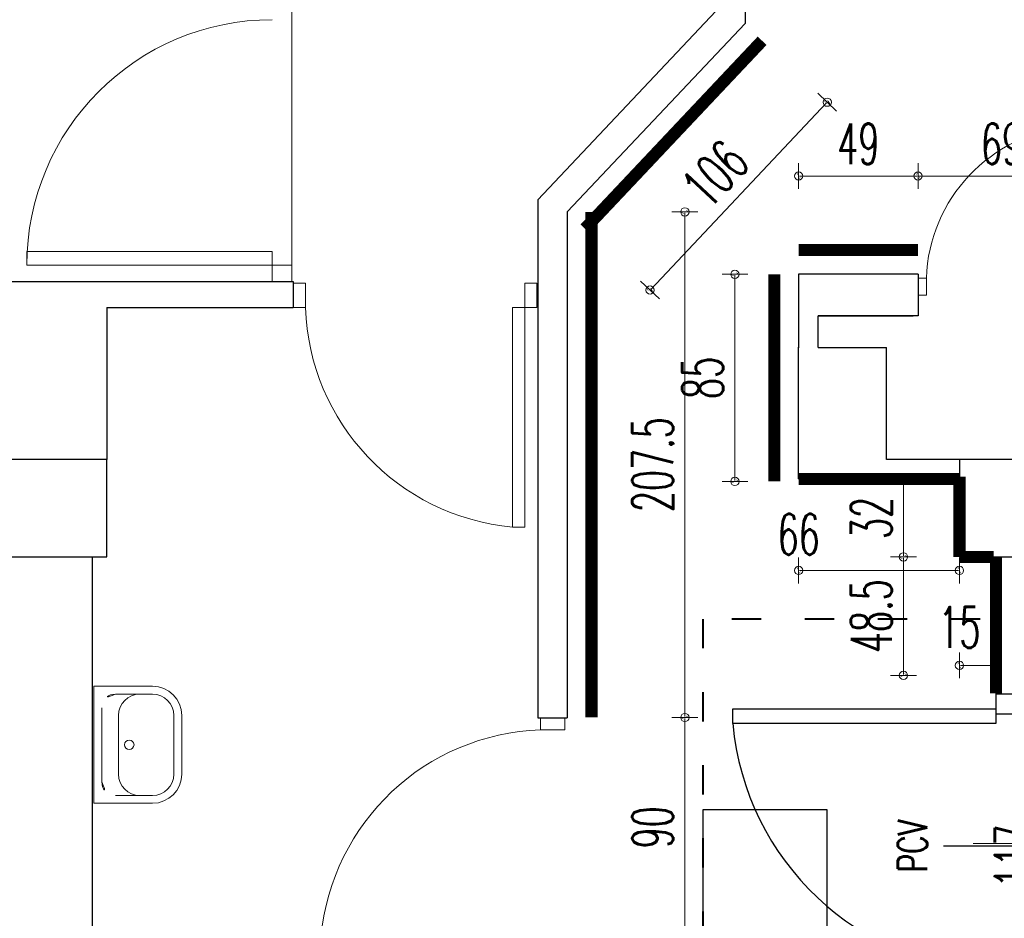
# Model space of a CAD drawing. Header units: millimetres. Extents: x 6612728327 to 6612744462, y 5733542327 to 5733552841.
# Tile 9 of 124: x 6612731325 to 6612731729, y 5733546567 to 5733546935. Entities that reach past the tile are written whole.
import ezdxf
from ezdxf import colors
from ezdxf.entities.mleader import LeaderData, LeaderLine
from ezdxf.enums import TextEntityAlignment as Align
from ezdxf.math import Vec2, Vec3

# ---------------------------------------------------------------- set-up
doc = ezdxf.new("R2010")
doc.units = ezdxf.units.MM
doc.header["$MEASUREMENT"] = 0
doc.linetypes.add('ACAD_ISO03W100', pattern=[30, 12, -18])
for name, color, linetype in [('!!!!_SCIANY GRUBE', 7, 'Continuous'), ('__BALKON', 7, 'Continuous'), ('A_opis', 170, 'Continuous'), ('A_osłona PCV ścian', 112, 'Continuous'), ('A_Stolarka_drzw_wew', 192, 'Continuous'), ('A_stolarka_opis', 201, 'Continuous'), ('dwa_DRZWI', 7, 'Continuous'), ('WYPOSAZ', 7, 'Continuous')]:
    doc.layers.add(name, color=color, linetype=linetype)
doc.layers.add('A_wymiary_drzwi', color=112, linetype='Continuous', lineweight=15)
doc.layers.add('A_wymiary_osłony ścian', color=5, linetype='Continuous', lineweight=15)
doc.styles.add('wymiarowanie', font='simplex.shx', dxfattribs={"width": 0.7})
doc.styles.add('wymiarowanie 0-61', font='simplex.shx', dxfattribs={"width": 0.6})
doc.dimstyles.new('BOOM_100', dxfattribs={"dimscale": 0.8, "dimtxt": 21, "dimasz": 0.5, "dimexe": 1.25, "dimexo": 0.625, "dimgap": 6, "dimtad": 1, "dimdec": 1, "dimrnd": 0.5, "dimdsep": 46, "dimtxsty": 'wymiarowanie 0-61', "dimblk": 'WYMIAR_KROPKA', "dimcen": 1, "dimse1": 1, "dimse2": 1, "dimclrd": 256, "dimclrt": 256, "dimaunit": 1, "dimazin": 0, "dimtfac": 1, "dimtdec": 1, "dimtix": 1, "dimtmove": 2, "dimatfit": 3, "dimldrblk": 'WYMIAR_KROPKA', "dimfxl": 1, "dimtolj": 1, "dimtzin": 0, "dimlwd": -1, "dimarcsym": 0})

# ---------------------------------------------------------------- blocks, each defined once
blk = doc.blocks.new('WYMIAR_KROPKA')
h = blk.add_hatch(color=256)
h.paths.add_polyline_path([(0, -4.259949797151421), (0, 4.259949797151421, 0.414213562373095), (-4.259949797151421, 0, 0.414213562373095)])
h.paths.add_polyline_path([(0, 4.259949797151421), (0, -4.259949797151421, 0.414213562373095), (4.259949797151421, 0, 0.414213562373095)])
blk.add_line((0, -13.25317045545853), (0, 13.25317045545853))
blk.add_circle((0, 0), 4.259949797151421)
blk = doc.blocks.new('*D28')
at = {"layer": 'A_wymiary_osłony ścian', "transparency": 16777216}
blk.add_line((6612731762.116478, 5733546871.192235), (6612731693.916464, 5733546871.192235), dxfattribs=at)
at = {"layer": 'Defpoints', "color": 0, "transparency": 16777216}
for p in [(6612731693.516464, 5733546871.192235), (6612731693.516464, 5733546830.844685), (6612731762.516478, 5733546829.247657)]:
    blk.add_point(p, dxfattribs=at)
at = {"layer": 'A_wymiary_osłony ścian', "transparency": 16777216, "xscale": 0.4, "yscale": 0.4, "zscale": 0.4, "rotation": 180}
blk.add_blockref('WYMIAR_KROPKA', (6612731693.516464, 5733546871.192235), dxfattribs=at)
at = {"layer": 'A_wymiary_osłony ścian', "transparency": 16777216, "xscale": 0.4, "yscale": 0.4, "zscale": 0.4}
blk.add_blockref('WYMIAR_KROPKA', (6612731762.516478, 5733546871.192235), dxfattribs=at)
at = {"layer": 'A_wymiary_osłony ścian', "transparency": 16777216, "insert": (6612731728.016471, 5733546884.392235), "char_height": 16.8, "attachment_point": 5, "style": 'wymiarowanie 0-61'}
blk.add_mtext('\\A1;69', dxfattribs=at)
blk = doc.blocks.new('*D29')
at = {"layer": 'A_wymiary_osłony ścian', "transparency": 16777216}
blk.add_line((6612731693.116465, 5733546871.192235), (6612731644.916478, 5733546871.192235), dxfattribs=at)
at = {"layer": 'Defpoints', "color": 0, "transparency": 16777216}
for p in [(6612731644.516479, 5733546871.192235), (6612731644.516479, 5733546830.844685), (6612731693.516464, 5733546830.844685)]:
    blk.add_point(p, dxfattribs=at)
at = {"layer": 'A_wymiary_osłony ścian', "transparency": 16777216, "xscale": 0.4, "yscale": 0.4, "zscale": 0.4, "rotation": 180}
blk.add_blockref('WYMIAR_KROPKA', (6612731644.516479, 5733546871.192235), dxfattribs=at)
at = {"layer": 'A_wymiary_osłony ścian', "transparency": 16777216, "xscale": 0.4, "yscale": 0.4, "zscale": 0.4}
blk.add_blockref('WYMIAR_KROPKA', (6612731693.516464, 5733546871.192235), dxfattribs=at)
at = {"layer": 'A_wymiary_osłony ścian', "transparency": 16777216, "insert": (6612731669.016472, 5733546884.392235), "char_height": 16.8, "attachment_point": 5, "style": 'wymiarowanie 0-61'}
blk.add_mtext('\\A1;49', dxfattribs=at)
blk = doc.blocks.new('*D30')
at = {"layer": 'A_wymiary_osłony ścian', "transparency": 16777216}
blk.add_line((6612731618.364797, 5733546830.444687), (6612731618.364797, 5733546746.244686), dxfattribs=at)
at = {"layer": 'Defpoints', "color": 0, "transparency": 16777216}
for p in [(6612731634.516482, 5733546830.844687), (6612731618.364797, 5733546745.844687), (6612731634.516482, 5733546745.844687)]:
    blk.add_point(p, dxfattribs=at)
at = {"layer": 'A_wymiary_osłony ścian', "transparency": 16777216, "xscale": 0.4, "yscale": 0.4, "zscale": 0.4}
for p, rotation in [((6612731618.364797, 5733546830.844687), 90), ((6612731618.364797, 5733546745.844687), 270)]:
    blk.add_blockref('WYMIAR_KROPKA', p, dxfattribs=dict(at, rotation=rotation))
at = {"layer": 'A_wymiary_osłony ścian', "transparency": 16777216, "insert": (6612731605.164796, 5733546788.344684), "char_height": 16.8, "attachment_point": 5, "rotation": 90, "style": 'wymiarowanie 0-61'}
blk.add_mtext('\\A1;85', dxfattribs=at)
blk = doc.blocks.new('*D31')
at = {"layer": 'A_wymiary_osłony ścian', "transparency": 16777216}
blk.add_line((6612731687.5521, 5733546746.444687), (6612731687.5521, 5733546715.244686), dxfattribs=at)
at = {"layer": 'Defpoints', "color": 0, "transparency": 16777216}
for p in [(6612731710.516482, 5733546746.844687), (6612731687.5521, 5733546714.844687), (6612731710.516482, 5733546714.844687)]:
    blk.add_point(p, dxfattribs=at)
at = {"layer": 'A_wymiary_osłony ścian', "transparency": 16777216, "xscale": 0.4, "yscale": 0.4, "zscale": 0.4}
for p, rotation in [((6612731687.5521, 5733546746.844687), 90), ((6612731687.5521, 5733546714.844687), 270)]:
    blk.add_blockref('WYMIAR_KROPKA', p, dxfattribs=dict(at, rotation=rotation))
at = {"layer": 'A_wymiary_osłony ścian', "transparency": 16777216, "insert": (6612731674.352099, 5733546730.844684), "char_height": 16.8, "attachment_point": 5, "rotation": 90, "style": 'wymiarowanie 0-61'}
blk.add_mtext('\\A1;32', dxfattribs=at)
blk = doc.blocks.new('*D32')
at = {"layer": 'A_wymiary_osłony ścian', "transparency": 16777216}
blk.add_line((6612731687.552108, 5733546714.444687), (6612731687.552108, 5733546666.626654), dxfattribs=at)
at = {"layer": 'Defpoints', "color": 0, "transparency": 16777216}
for p in [(6612731710.516482, 5733546714.844687), (6612731687.552108, 5733546666.226654), (6612731725.516482, 5733546666.226654)]:
    blk.add_point(p, dxfattribs=at)
at = {"layer": 'A_wymiary_osłony ścian', "transparency": 16777216, "xscale": 0.4, "yscale": 0.4, "zscale": 0.4}
for p, rotation in [((6612731687.552108, 5733546714.844687), 90), ((6612731687.552108, 5733546666.226654), 270)]:
    blk.add_blockref('WYMIAR_KROPKA', p, dxfattribs=dict(at, rotation=rotation))
at = {"layer": 'A_wymiary_osłony ścian', "transparency": 16777216, "insert": (6612731674.352107, 5733546690.535667), "char_height": 16.8, "attachment_point": 5, "rotation": 90, "style": 'wymiarowanie 0-61'}
blk.add_mtext('\\A1;48.5', dxfattribs=at)
blk = doc.blocks.new('*D45')
at = {"layer": 'A_wymiary_osłony ścian', "transparency": 16777216}
blk.add_line((6612731597.833804, 5733546559.234369), (6612731597.833804, 5733546648.544852), dxfattribs=at)
at = {"layer": 'Defpoints', "color": 0, "transparency": 16777216}
for p in [(6612731559.516482, 5733546648.944852), (6612731597.833804, 5733546648.944852), (6612731559.516482, 5733546558.83437)]:
    blk.add_point(p, dxfattribs=at)
at = {"layer": 'A_wymiary_osłony ścian', "transparency": 16777216, "xscale": 0.4, "yscale": 0.4, "zscale": 0.4}
for p, rotation in [((6612731597.833804, 5733546648.944852), 90), ((6612731597.833804, 5733546558.83437), 270)]:
    blk.add_blockref('WYMIAR_KROPKA', p, dxfattribs=dict(at, rotation=rotation))
at = {"layer": 'A_wymiary_osłony ścian', "transparency": 16777216, "insert": (6612731584.633803, 5733546603.889608), "char_height": 16.8, "attachment_point": 5, "rotation": 90, "style": 'wymiarowanie 0-61'}
blk.add_mtext('\\A1;90', dxfattribs=at)
blk = doc.blocks.new('*D46')
at = {"layer": 'A_wymiary_osłony ścian', "transparency": 16777216}
blk.add_line((6612731597.833812, 5733546649.344851), (6612731597.833812, 5733546856.044852), dxfattribs=at)
at = {"layer": 'Defpoints', "color": 0, "transparency": 16777216}
for p in [(6612731559.516482, 5733546856.444852), (6612731597.833812, 5733546856.444852), (6612731559.516482, 5733546648.944852)]:
    blk.add_point(p, dxfattribs=at)
at = {"layer": 'A_wymiary_osłony ścian', "transparency": 16777216, "xscale": 0.4, "yscale": 0.4, "zscale": 0.4}
for p, rotation in [((6612731597.833812, 5733546856.444852), 90), ((6612731597.833812, 5733546648.944852), 270)]:
    blk.add_blockref('WYMIAR_KROPKA', p, dxfattribs=dict(at, rotation=rotation))
at = {"layer": 'A_wymiary_osłony ścian', "transparency": 16777216, "insert": (6612731584.633811, 5733546752.694849), "char_height": 16.8, "attachment_point": 5, "rotation": 90, "style": 'wymiarowanie 0-61'}
blk.add_mtext('\\A1;207.5', dxfattribs=at)
blk = doc.blocks.new('*D47')
at = {"layer": 'A_wymiary_osłony ścian', "transparency": 16777216}
blk.add_line((6612731583.788337, 5733546824.671038), (6612731655.968936, 5733546901.202085), dxfattribs=at)
at = {"layer": 'Defpoints', "color": 0, "transparency": 16777216}
for p in [(6612731629.520794, 5733546926.696609), (6612731656.243386, 5733546901.493077), (6612731556.791293, 5733546849.583577)]:
    blk.add_point(p, dxfattribs=at)
at = {"layer": 'A_wymiary_osłony ścian', "transparency": 16777216, "xscale": 0.4, "yscale": 0.4, "zscale": 0.4}
for p, rotation in [((6612731656.243386, 5733546901.493077), 46.67566739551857), ((6612731583.513885, 5733546824.380045), 226.6756673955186)]:
    blk.add_blockref('WYMIAR_KROPKA', p, dxfattribs=dict(at, rotation=rotation))
at = {"layer": 'A_wymiary_osłony ścian', "transparency": 16777216, "insert": (6612731610.275882, 5733546871.993442), "char_height": 16.8, "attachment_point": 5, "rotation": 46.67566739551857, "style": 'wymiarowanie 0-61'}
blk.add_mtext('\\A1;106', dxfattribs=at)
blk = doc.blocks.new('*D62')
at = {"layer": 'A_wymiary_osłony ścian', "transparency": 16777216}
blk.add_line((6612731725.116479, 5733546670.330553), (6612731710.916478, 5733546670.330553), dxfattribs=at)
at = {"layer": 'Defpoints', "color": 0, "transparency": 16777216}
for p in [(6612731710.516479, 5733546714.844685), (6612731725.516479, 5733546714.844685), (6612731710.516479, 5733546670.330553)]:
    blk.add_point(p, dxfattribs=at)
at = {"layer": 'A_wymiary_osłony ścian', "transparency": 16777216, "xscale": 0.4, "yscale": 0.4, "zscale": 0.4, "rotation": 180}
blk.add_blockref('WYMIAR_KROPKA', (6612731710.516479, 5733546670.330553), dxfattribs=at)
at = {"layer": 'A_wymiary_osłony ścian', "transparency": 16777216, "xscale": 0.4, "yscale": 0.4, "zscale": 0.4}
blk.add_blockref('WYMIAR_KROPKA', (6612731725.516479, 5733546670.330553), dxfattribs=at)
at = {"layer": 'A_wymiary_osłony ścian', "transparency": 16777216, "insert": (6612731710.516479, 5733546685.930553), "char_height": 16.8, "attachment_point": 5, "style": 'wymiarowanie 0-61'}
blk.add_mtext('\\A1;15', dxfattribs=at)
blk = doc.blocks.new('*D63')
at = {"layer": 'A_wymiary_osłony ścian', "transparency": 16777216}
blk.add_line((6612731710.116479, 5733546709.304282), (6612731644.916478, 5733546709.304282), dxfattribs=at)
at = {"layer": 'Defpoints', "color": 0, "transparency": 16777216}
for p in [(6612731644.516479, 5733546746.844685), (6612731710.516479, 5733546746.844685), (6612731644.516479, 5733546709.304282)]:
    blk.add_point(p, dxfattribs=at)
at = {"layer": 'A_wymiary_osłony ścian', "transparency": 16777216, "xscale": 0.4, "yscale": 0.4, "zscale": 0.4, "rotation": 180}
blk.add_blockref('WYMIAR_KROPKA', (6612731644.516479, 5733546709.304282), dxfattribs=at)
at = {"layer": 'A_wymiary_osłony ścian', "transparency": 16777216, "xscale": 0.4, "yscale": 0.4, "zscale": 0.4}
blk.add_blockref('WYMIAR_KROPKA', (6612731710.516479, 5733546709.304282), dxfattribs=at)
at = {"layer": 'A_wymiary_osłony ścian', "transparency": 16777216, "insert": (6612731644.516479, 5733546724.124903), "char_height": 16.8, "attachment_point": 5, "style": 'wymiarowanie 0-61'}
blk.add_mtext('\\A1;66', dxfattribs=at)
blk = doc.blocks.new('SZPILKA DRZWI WEW')
at = {"color": 0, "linetype": 'ByBlock', "lineweight": -2}
blk.add_lwpolyline([(0, 9.094947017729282e-13), (76.16451973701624, -9.094947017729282e-13)], dxfattribs=at)
blk.add_circle((98.66451973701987, 0), 22.5, dxfattribs=at)
at = {"color": 0, "linetype": 'ByBlock', "lineweight": -2, "style": 'wymiarowanie 0-61', "width": 0.6}
blk.add_attdef('SZEROKOŚĆ_OTWORU', (12.77525589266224, 6.999999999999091), '', height=18, dxfattribs=at)
blk.add_attdef('OZN', text='', height=18, dxfattribs=at).set_placement((98.66451973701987, 0), align=Align.MIDDLE)
blk.add_attdef('WYSOKOŚĆ_OTWORU', text='', height=18, dxfattribs=at).set_placement((12.77525589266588, -7.000000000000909), align=Align.TOP_LEFT)
blk = doc.blocks.new('_DotSmall')
at = {"color": 0, "linetype": 'ByBlock', "const_width": 0.5}
blk.add_lwpolyline([(-0.0625, 0, 1), (0.0625, 0, 1)], format="xyb", close=True, dxfattribs=at)
blk = doc.blocks.new('*D2372')
at = {"layer": 'A_wymiary_drzwi', "transparency": 16777216}
blk.add_line((6612731746.652173, 5733546650.109632), (6612731746.652173, 5733546533.909632), dxfattribs=at)
at = {"layer": 'Defpoints', "color": 0, "transparency": 16777216}
for p in [(6612731739.766486, 5733546650.509632), (6612731739.766482, 5733546533.509632), (6612731746.652173, 5733546533.509632)]:
    blk.add_point(p, dxfattribs=at)
at = {"layer": 'A_wymiary_drzwi', "transparency": 16777216, "xscale": 0.4, "yscale": 0.4, "zscale": 0.4}
for p, rotation in [((6612731746.652173, 5733546650.509632), 90), ((6612731746.652173, 5733546533.509632), 270)]:
    blk.add_blockref('WYMIAR_KROPKA', p, dxfattribs=dict(at, rotation=rotation))
at = {"layer": 'A_wymiary_drzwi', "transparency": 16777216, "insert": (6612731733.452172, 5733546592.009629), "char_height": 16.8, "attachment_point": 5, "rotation": 90, "style": 'wymiarowanie 0-61'}
blk.add_mtext('\\A1;117', dxfattribs=at)

msp = doc.modelspace()

# ---------------------------------------------------------------- linework, layer by layer
at = {"layer": '!!!!_SCIANY GRUBE', "color": 7, "lineweight": 30}
for p, q in [((6612731693.516479, 5733546830.844685), (6612731644.516479, 5733546830.844685)), ((6612731644.516479, 5733546830.844685), (6612731644.516479, 5733546800.844686)), ((6612731693.516479, 5733546830.844685), (6612731693.516479, 5733546813.844685)), ((6612731304.516478, 5733546827.844686), (6612731437.077559, 5733546827.844686)), ((6612731437.077559, 5733546827.844686), (6612731437.077559, 5733546817.168143)), ((6612731360.516478, 5733546817.168143), (6612731360.516478, 5733546754.844686)), ((6612731360.516478, 5733546817.168143), (6612731437.077559, 5733546817.168143)), ((6612731693.516479, 5733546813.844685), (6612731652.516479, 5733546813.844685)), ((6612731652.516479, 5733546813.844685), (6612731691.516479, 5733546813.844685)), ((6612731652.516479, 5733546800.844686), (6612731652.516479, 5733546813.844685)), ((6612731644.516479, 5733546746.844685), (6612731644.516479, 5733546800.844686)), ((6612731652.516479, 5733546800.844686), (6612731680.516479, 5733546800.844686)), ((6612731680.516479, 5733546754.844686), (6612731680.516479, 5733546800.844686)), ((6612731710.516479, 5733546754.844686), (6612731680.516479, 5733546754.844686)), ((6612731644.516479, 5733546746.844685), (6612731710.516479, 5733546746.844685)), ((6612731354.516478, 5733546714.844685), (6612731354.516478, 5733546364.844685)), ((6612731725.516479, 5733546714.844685), (6612731725.516479, 5733546658.50963))]:
    msp.add_line(p, q, dxfattribs=at)
for points in [[(6612731622.516479, 5733546961.844685), (6612731622.516479, 5733546933.844685)], [(6612731610.516479, 5733546938.79377), (6612731537.516479, 5733546861.393934)], [(6612731622.516479, 5733546933.844685), (6612731549.516479, 5733546856.44485)], [(6612731537.516479, 5733546861.393934), (6612731537.516479, 5733546648.834368)], [(6612731549.516479, 5733546856.44485), (6612731549.516479, 5733546648.834368)], [(6612731737.516479, 5733546658.50963), (6612731725.516479, 5733546658.50963)], [(6612731537.516479, 5733546648.834368), (6612731549.516479, 5733546648.834368)]]:
    msp.add_lwpolyline(points, dxfattribs=at)
for points in [[(6612731320.516478, 5733546714.844685), (6612731360.516478, 5733546714.844685), (6612731360.516478, 5733546754.844686), (6612731320.516478, 5733546754.844686)], [(6612731710.516479, 5733546714.844685), (6612731750.516479, 5733546714.844685), (6612731750.516479, 5733546754.844686), (6612731710.516479, 5733546754.844686)]]:
    msp.add_lwpolyline(points, close=True, dxfattribs=at)
msp.add_point((6612731644.516479, 5733546800.844686), dxfattribs=at)
at = {"layer": '__BALKON', "color": 252, "lineweight": 15, "true_color": 0x939598}
msp.add_lwpolyline([(6612731436.516479, 5733547061.844686), (6612731304.516478, 5733547061.844686), (6612731304.516478, 5733546827.844686), (6612731436.516479, 5733546827.844686)], close=True, dxfattribs=at)
at = {"layer": 'A_opis', "lineweight": 25}
msp.add_lwpolyline([(6612731605.245541, 5733546611.006246), (6612731605.245541, 5733546458.44368), (6612731656.244951, 5733546458.44368), (6612731656.244951, 5733546611.006246)], close=True, dxfattribs=at)
at = {"layer": 'A_osłona PCV ścian', "const_width": 5}
for points in [[(6612731556.791293, 5733546849.583576), (6612731629.520794, 5733546926.696609)], [(6612731559.516479, 5733546856.44485), (6612731559.516479, 5733546648.94485)], [(6612731644.516479, 5733546840.844685), (6612731693.516479, 5733546840.844685)], [(6612731634.516479, 5733546830.844685), (6612731634.516479, 5733546745.844685)], [(6612731644.516479, 5733546746.844685), (6612731710.516479, 5733546746.844685)], [(6612731710.516479, 5733546714.844685), (6612731710.516479, 5733546747.844685)], [(6612731710.516479, 5733546714.844685), (6612731724.516479, 5733546714.844685)], [(6612731725.516479, 5733546714.844685), (6612731725.516479, 5733546658.844685)]]:
    msp.add_lwpolyline(points, dxfattribs=at)
at = {"layer": 'A_Stolarka_drzw_wew', "lineweight": 30}
for points in [[(6612731725.516486, 5733546650.509629), (6612731754.016479, 5733546650.50963), (6612731754.016479, 5733546658.50963), (6612731725.516486, 5733546658.509629)], [(6612731617.464172, 5733546652.509427), (6612731725.51649, 5733546652.509621), (6612731725.5165, 5733546646.509621), (6612731617.464184, 5733546646.509426)]]:
    msp.add_lwpolyline(points, close=True, dxfattribs=at)
msp.add_arc((6612731729.228485, 5733546656.678699), 112.2304756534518, 185.2370226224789, 268.1046824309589, dxfattribs=at)
at = {"layer": 'A_stolarka_opis', "color": 9, "linetype": 'ACAD_ISO03W100', "lineweight": 40, "true_color": 0xafd9aa}
msp.add_lwpolyline([(6612731869.068701, 5733546689.363348), (6612731605.245541, 5733546689.363348), (6612731605.245541, 5733546478.809448), (6612731869.068701, 5733546478.809448)], close=True, dxfattribs=at)
at = {"layer": 'dwa_DRZWI', "color": 7, "lineweight": 20}
for p, q in [((6612731428.453815, 5733546840.162672), (6612731327.670261, 5733546840.163033)), ((6612731428.453795, 5733546834.563587), (6612731428.453815, 5733546840.162672)), ((6612731327.670261, 5733546834.563949), (6612731428.453795, 5733546834.563587))]:
    msp.add_line(p, q, dxfattribs=at)
msp.add_lwpolyline([(6612731327.670261, 5733546840.163033), (6612731327.670261, 5733546834.563949)], dxfattribs=at)
for points in [[(6612731436.516479, 5733546827.844686), (6612731428.453795, 5733546827.844686), (6612731428.453795, 5733546834.563587), (6612731436.516479, 5733546834.563587)], [(6612731442.077559, 5733546817.168134), (6612731442.077576, 5733546827.168134), (6612731437.077576, 5733546827.168142), (6612731437.077559, 5733546817.168143)], [(6612731537.077559, 5733546817.167963), (6612731537.077576, 5733546827.167964), (6612731532.077576, 5733546827.167973), (6612731532.077559, 5733546817.167973)], [(6612731696.966468, 5733546829.24754), (6612731696.966479, 5733546822.347539), (6612731693.516479, 5733546822.347532), (6612731693.516467, 5733546829.247534)], [(6612731532.077397, 5733546727.124375), (6612731532.077559, 5733546817.167973), (6612731527.077559, 5733546817.167982), (6612731527.077397, 5733546727.124384)], [(6612731538.516649, 5733546643.834376), (6612731548.516648, 5733546643.834359), (6612731548.516657, 5733546648.834359), (6612731538.516657, 5733546648.834376)]]:
    msp.add_lwpolyline(points, close=True, dxfattribs=at)
for centre, radius, start, end in [((6612731428.453795, 5733546834.563586), 100.7835340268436, 90, 180), ((6612731761.463696, 5733546827.113254), 64.53253245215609, 95.23702262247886, 178.1046824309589), ((6612731535.55179, 5733546820.261302), 93.52539656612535, 181.8953175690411, 264.7629773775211), ((6612731541.609818, 5733546550.360144), 93.52539753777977, 91.8953175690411, 174.7629773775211)]:
    msp.add_arc(centre, radius, start, end, dxfattribs=at)
at = {"layer": 'WYPOSAZ', "color": 7, "lineweight": 18}
for p, q in [((6612731355.2653, 5733546613.742043), (6612731355.2653, 5733546661.742043)), ((6612731355.2653, 5733546661.742043), (6612731379.2653, 5733546661.742043)), ((6612731364.065299, 5733546658.542043), (6612731379.2653, 5733546658.542043)), ((6612731358.4653, 5733546622.542042), (6612731358.4653, 5733546652.942043)), ((6612731365.281772, 5733546625.742043), (6612731365.281772, 5733546649.742043)), ((6612731388.0653, 5733546625.742043), (6612731388.0653, 5733546649.742043)), ((6612731391.2653, 5733546625.742043), (6612731391.2653, 5733546649.742043)), ((6612731364.065299, 5733546616.942042), (6612731379.2653, 5733546616.942042)), ((6612731355.2653, 5733546613.742043), (6612731379.2653, 5733546613.742043))]:
    msp.add_line(p, q, dxfattribs=at)
msp.add_circle((6612731369.736782, 5733546637.742043), 1.962885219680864, dxfattribs=at)
for centre, radius, start, end in [((6612731379.2653, 5733546649.742043), 12.00000012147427, 0, 90), ((6612731364.065299, 5733546652.942043), 5.599999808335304, 90, 180), ((6612731374.081772, 5733546649.742043), 8.799999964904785, 90, 180), ((6612731379.2653, 5733546649.742043), 8.799999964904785, 0, 90), ((6612731374.081772, 5733546625.742043), 8.799999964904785, 180, 270), ((6612731379.2653, 5733546625.742043), 8.799999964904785, 270, 0), ((6612731379.2653, 5733546625.742043), 12.00000012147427, 270, 0), ((6612731364.065299, 5733546622.542042), 5.599999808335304, 180, 270)]:
    msp.add_arc(centre, radius, start, end, dxfattribs=at)

# ---------------------------------------------------------------- block references
at = {"layer": 'A_stolarka_opis'}
ref = msp.add_blockref('SZPILKA DRZWI WEW', (6612731703.974204, 5733546596.227797), dxfattribs=dict(at, xscale=-1, rotation=180))
ref.add_attrib('P.POŻ', 'PCV', dxfattribs={"layer": '0', "height": 12, "rotation": 90, "style": 'wymiarowanie', "width": 0.7}).set_placement((6612731691.224204, 5733546596.197127), align=Align.MIDDLE_CENTER)
ref.add_attrib('OZN', 'DR5', dxfattribs={"layer": '0', "height": 12, "style": 'wymiarowanie 0-61', "width": 0.6}).set_placement((6612731802.638723, 5733546596.227797), align=Align.MIDDLE_CENTER)
ref.add_attrib('WYSOKOŚĆ_OTWORU', '203', (6612731756.986319, 5733546580.548414), dxfattribs={"layer": '0', "height": 12, "style": 'wymiarowanie 0-61', "width": 0.6})
ref.add_attrib('SZEROKOŚĆ_OTWORU', '117', (6612731756.986319, 5733546600.682048), dxfattribs={"layer": '0', "height": 12, "style": 'wymiarowanie 0-61', "width": 0.6})

# ---------------------------------------------------------------- dimensions: what is measured, and where the dimension line sits
at = {"layer": 'A_wymiary_drzwi'}
dim = msp.add_linear_dim(base=(6612731746.652173, 5733546533.509632), p1=(6612731739.766482, 5733546650.50963), p2=(6612731739.766479, 5733546533.50963), angle=90, dimstyle='BOOM_100', dxfattribs=at)
dim.commit()
dim.dimension.update_dxf_attribs({"geometry": '*D2372', "text_midpoint": (6612731733.452172, 5733546592.009629)})
at = {"layer": 'A_wymiary_osłony ścian'}
dim = msp.add_aligned_dim(p1=(6612731556.791293, 5733546849.583576), p2=(6612731629.520794, 5733546926.696609), distance=-36.73302234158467, dimstyle='BOOM_100', dxfattribs=at)
dim.commit()
dim.dimension.update_dxf_attribs({"geometry": '*D47', "text_midpoint": (6612731610.275882, 5733546871.993442)})
for base, p1, p2, picture, middle in [((6612731644.516479, 5733546871.192235), (6612731693.516464, 5733546830.844685), (6612731644.516479, 5733546830.844685), '*D29', (6612731669.016472, 5733546884.392235)), ((6612731693.516464, 5733546871.192235), (6612731762.516478, 5733546829.247657), (6612731693.516464, 5733546830.844685), '*D28', (6612731728.016471, 5733546884.392235))]:
    dim = msp.add_linear_dim(base=base, p1=p1, p2=p2, dimstyle='BOOM_100', dxfattribs=at)
    dim.commit()
    dim.dimension.update_dxf_attribs({"geometry": picture, "text_midpoint": middle})
for base, p1, p2, picture, middle in [((6612731597.833812, 5733546856.444852), (6612731559.516479, 5733546648.94485), (6612731559.516479, 5733546856.44485), '*D46', (6612731584.633811, 5733546752.694849)), ((6612731618.364797, 5733546745.844687), (6612731634.516479, 5733546830.844685), (6612731634.516479, 5733546745.844685), '*D30', (6612731605.164796, 5733546788.344684)), ((6612731687.5521, 5733546714.844687), (6612731710.516479, 5733546746.844685), (6612731710.516479, 5733546714.844685), '*D31', (6612731674.352099, 5733546730.844684)), ((6612731687.552108, 5733546666.226654), (6612731710.516479, 5733546714.844685), (6612731725.516479, 5733546666.226652), '*D32', (6612731674.352107, 5733546690.535667)), ((6612731597.833804, 5733546648.944852), (6612731559.516479, 5733546558.834368), (6612731559.516479, 5733546648.94485), '*D45', (6612731584.633803, 5733546603.889608))]:
    dim = msp.add_linear_dim(base=base, p1=p1, p2=p2, angle=90, dimstyle='BOOM_100', dxfattribs=at)
    dim.commit()
    dim.dimension.update_dxf_attribs({"geometry": picture, "text_midpoint": middle})
for base, p1, p2, picture, middle in [((6612731644.516479, 5733546709.304282), (6612731710.516479, 5733546746.844685), (6612731644.516479, 5733546746.844685), '*D63', (6612731644.516479, 5733546724.124903)), ((6612731710.516479, 5733546670.330553), (6612731725.516479, 5733546714.844685), (6612731710.516479, 5733546714.844685), '*D62', (6612731710.516479, 5733546685.930553))]:
    dim = msp.add_linear_dim(base=base, p1=p1, p2=p2, dimstyle='BOOM_100', dxfattribs=at)
    dim.commit()
    dim.dimension.update_dxf_attribs({"geometry": picture, "text_midpoint": middle, "dimtype": 160})

# ---------------------------------------------------------------- leaders
at = {"layer": 'A_stolarka_opis', "lineweight": 18}
ml = msp.add_multileader_mtext('Standard', dxfattribs=at)
ml.set_content('\\A1;wym.zewn.ościeżnicy\\P131/215', color=256, style='wymiarowanie 0-61')
ml.set_leader_properties(lineweight=15)
ml.set_arrow_properties(name='DOTSMALL')
ml.build(insert=Vec2(0, 0))
ml.multileader.update_dxf_attribs({"text_left_attachment_type": 5, "text_right_attachment_type": 5, "dogleg_length": 5, "arrow_head_size": 15})
ctx = ml.context
ctx.base_point, ctx.char_height, ctx.arrow_head_size, ctx.landing_gap_size, ctx.plane_origin, ctx.plane_x_axis, ctx.plane_y_axis = Vec3(6612732161.050207, 5733546571.714531), 16, 15, 0, Vec3(6612723858.891289, 5733537869.160289), Vec3(1, -1.985217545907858e-14), Vec3(1.985217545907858e-14, 1)
ctx.left_attachment, ctx.right_attachment, ctx.text_align_type = 5, 5, 2
notes = []
notes.append((ctx, [(1, (1, 1, 0), (6612732311.878778, 5733546571.714531), (-1, 1.985217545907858e-14), 5, [(0, [(6612732424.266474, 5733546686.844686)], 0, [])])]))
ctx.mtext.insert, ctx.mtext.text_direction, ctx.mtext.rotation, ctx.mtext.width, ctx.mtext.defined_height, ctx.mtext.alignment, ctx.mtext.flow_direction = Vec3(6612732306.878778, 5733546622.76215), Vec3(1, -1.985217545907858e-14), 6.283185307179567, 815.7942582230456, 204.7769869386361, 3, 5
ml = msp.add_multileader_mtext('Standard', dxfattribs=at)
ml.set_content('\\A1;wym.zewn.ościeżnicy\\P133/207', color=256, style='wymiarowanie 0-61')
ml.set_leader_properties(lineweight=15)
ml.set_arrow_properties(name='DOTSMALL')
ml.build(insert=Vec2(0, 0))
ml.multileader.update_dxf_attribs({"text_left_attachment_type": 5, "text_right_attachment_type": 5, "dogleg_length": 5, "arrow_head_size": 15})
ctx = ml.context
ctx.base_point, ctx.char_height, ctx.arrow_head_size, ctx.landing_gap_size, ctx.plane_origin, ctx.plane_x_axis, ctx.plane_y_axis = Vec3(6612731863.076805, 5733546597.176189), 16, 15, 0, Vec3(6612723555.917887, 5733537894.621947), Vec3(1, -1.985217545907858e-14), Vec3(1.985217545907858e-14, 1)
ctx.left_attachment, ctx.right_attachment = 5, 5
notes.append((ctx, [(0, (1, 1, 0), (6612731858.076805, 5733546597.176189), (1, -1.985217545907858e-14), 5, [(0, [(6612731754.016479, 5733546529.50963)], 0, [])])]))
ctx.mtext.insert, ctx.mtext.text_direction, ctx.mtext.rotation, ctx.mtext.width, ctx.mtext.defined_height, ctx.mtext.flow_direction = Vec3(6612731863.076805, 5733546648.223808), Vec3(1, -1.985217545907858e-14), 6.283185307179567, 815.7942582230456, 204.7769869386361, 5
for ctx, leaders in notes:
    for number, flags, end, landing, length, lines in leaders:
        leader = LeaderData()
        leader.index, (leader.has_last_leader_line, leader.has_dogleg_vector, leader.attachment_direction) = number, flags
        leader.last_leader_point, leader.dogleg_vector, leader.dogleg_length = Vec3(end), Vec3(landing), length
        for number, points, colour, breaks in lines:
            line = LeaderLine()
            line.index, line.vertices, line.color, line.breaks = number, Vec3.list(points), colors.encode_raw_color(colour), breaks
            leader.lines.append(line)
        ctx.leaders.append(leader)

doc.saveas('drawing.dxf')
